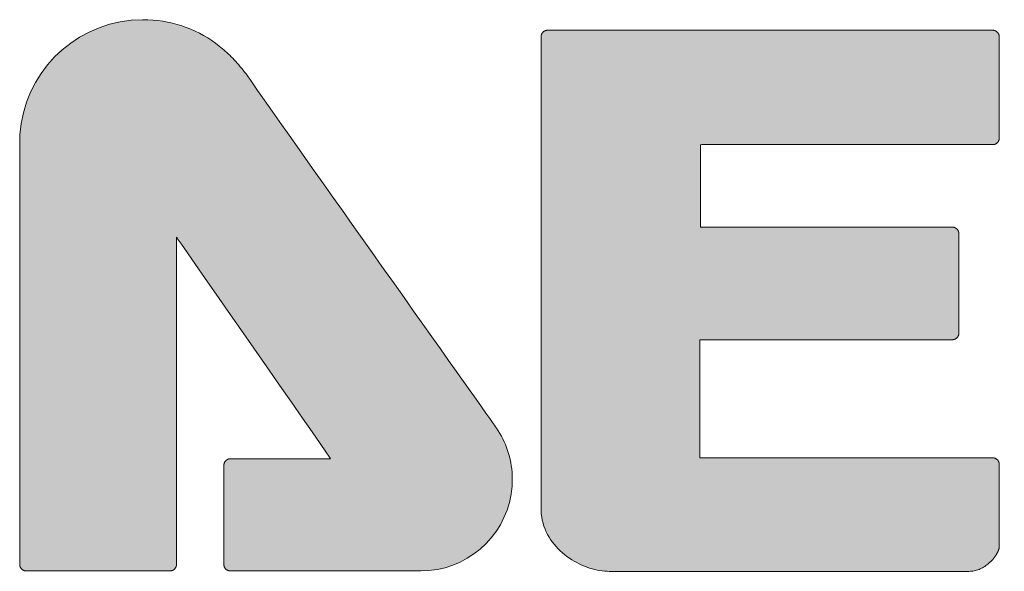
# Model space of a CAD drawing. Header units: millimetres. Extents: x 38 to 345, y 39 to 594.
# Tile 25 of 46: x 63.1 to 67.02, y 482.89 to 485.09. Entities that reach past the tile are written whole.
import ezdxf

# ---------------------------------------------------------------- set-up
doc = ezdxf.new("R2010")
doc.units = ezdxf.units.MM
doc.layers.add('PRINT', color=7, linetype='Continuous')

msp = doc.modelspace()

# ---------------------------------------------------------------- hatches: boundary and pattern name
at = {"layer": 'PRINT', "lineweight": 0}
h = msp.add_hatch(color=256, dxfattribs=at)
edge = h.paths.add_edge_path()
edge.add_spline(control_points=[(70.2881, 484.6027), (70.293, 484.6076), (70.2957, 484.6143), (70.2957, 484.6212), (70.2957, 484.6212), (70.2957, 485.0168), (70.2957, 485.0168), (70.2957, 485.0313), (70.284, 485.0429), (70.2696, 485.0429), (70.2696, 485.0429), (68.4248, 485.045), (68.4248, 485.045), (68.4181, 485.045), (68.4113, 485.0423), (68.4065, 485.0374), (68.4016, 485.0326), (68.3988, 485.0257), (68.3988, 485.019), (68.3988, 485.019), (68.3988, 484.619), (68.3988, 484.619), (68.3988, 484.6123), (68.4016, 484.6055), (68.4065, 484.6006), (68.4113, 484.5957), (68.4181, 484.5929), (68.4248, 484.5929), (68.4248, 484.5929), (69.0467, 484.5929), (69.0467, 484.5929), (69.0467, 484.5929), (69.0469, 482.919), (69.0469, 482.919), (69.0469, 482.912), (69.0496, 482.9054), (69.0545, 482.9006), (69.0594, 482.8956), (69.0662, 482.8929), (69.073, 482.8929), (69.1848, 482.8929), (69.5005, 482.8929), (69.5436, 482.8929), (69.5436, 482.8929), (69.5436, 482.8929), (69.5436, 482.8929), (69.5436, 482.8929), (69.5442, 482.8929), (69.5442, 482.8929), (69.568, 482.8932), (69.5949, 482.9012), (69.6172, 482.9204), (69.638, 482.9382), (69.6553, 482.9686), (69.655, 483.0115), (69.655, 483.0115), (69.655, 484.5821), (69.655, 484.5821), (69.655, 484.5821), (69.655, 484.595), (69.655, 484.595), (69.655, 484.595), (70.2696, 484.5951), (70.2696, 484.5951), (70.2766, 484.5951), (70.2832, 484.5979), (70.2881, 484.6027), (70.2881, 484.6027), (70.2881, 484.6027), (70.2881, 484.6027)], knot_values=[0, 0, 0, 0, 1, 1, 1, 2, 2, 2, 3, 3, 3, 4, 4, 4, 5, 5, 5, 6, 6, 6, 7, 7, 7, 8, 8, 8, 9, 9, 9, 10, 10, 10, 11, 11, 11, 12, 12, 12, 13, 13, 13, 14, 14, 14, 15, 15, 15, 16, 16, 16, 17, 17, 17, 18, 18, 18, 19, 19, 19, 20, 20, 20, 21, 21, 21, 22, 22, 22, 23, 23, 23, 23], degree=3, periodic=0)
edge = h.paths.add_edge_path()
edge.add_spline(control_points=[(67.0045, 483.3143), (67.0045, 483.3212), (67.0017, 483.328), (66.9968, 483.3327), (66.992, 483.3376), (66.9853, 483.3404), (66.9784, 483.3404), (66.9784, 483.3404), (65.8118, 483.3404), (65.8118, 483.3404), (65.8118, 483.3404), (65.8118, 483.8113), (65.8118, 483.8113), (65.8118, 483.8113), (66.8176, 483.8113), (66.8176, 483.8113), (66.8247, 483.8113), (66.8312, 483.8139), (66.836, 483.819), (66.8409, 483.8237), (66.8436, 483.8303), (66.8436, 483.8373), (66.8436, 483.8373), (66.8436, 484.234), (66.8436, 484.234), (66.8436, 484.241), (66.8409, 484.2475), (66.836, 484.2524), (66.8312, 484.2573), (66.8247, 484.2601), (66.8176, 484.2601), (66.8176, 484.2601), (65.8154, 484.2601), (65.8154, 484.2601), (65.8154, 484.2601), (65.8154, 484.5889), (65.8154, 484.5889), (65.8154, 484.5889), (66.9784, 484.5889), (66.9784, 484.5889), (66.9855, 484.5889), (66.992, 484.5916), (66.9968, 484.5966), (67.0017, 484.6014), (67.0045, 484.608), (67.0045, 484.6151), (67.0045, 484.6151), (67.0045, 485.0189), (67.0045, 485.0189), (67.0045, 485.026), (67.0017, 485.0325), (66.9968, 485.0374), (66.992, 485.0423), (66.9855, 485.045), (66.9784, 485.045), (66.9784, 485.045), (65.2058, 485.045), (65.2058, 485.045), (65.199, 485.045), (65.1924, 485.0423), (65.1875, 485.0374), (65.1827, 485.0325), (65.1798, 485.0257), (65.1798, 485.0189), (65.1798, 485.0189), (65.1798, 483.1402), (65.1798, 483.1402), (65.1796, 483.061), (65.2196, 482.9981), (65.2735, 482.9549), (65.3277, 482.9114), (65.3952, 482.8882), (65.45, 482.8879), (65.45, 482.8879), (66.8876, 482.8879), (66.8876, 482.8879), (66.9175, 482.8885), (66.9454, 482.9037), (66.9684, 482.925), (66.9801, 482.9354), (66.9882, 482.9468), (66.994, 482.9569), (66.997, 482.9618), (66.9991, 482.9666), (67.0009, 482.9707), (67.0025, 482.9757), (67.004, 482.9769), (67.0045, 482.9866), (67.0045, 482.9866), (67.0045, 482.9878), (67.0045, 482.9878), (67.0045, 482.9878), (67.0045, 483.3143), (67.0045, 483.3143), (67.0045, 483.3143), (67.0045, 483.3143), (67.0045, 483.3143)], knot_values=[0, 0, 0, 0, 1, 1, 1, 2, 2, 2, 3, 3, 3, 4, 4, 4, 5, 5, 5, 6, 6, 6, 7, 7, 7, 8, 8, 8, 9, 9, 9, 10, 10, 10, 11, 11, 11, 12, 12, 12, 13, 13, 13, 14, 14, 14, 15, 15, 15, 16, 16, 16, 17, 17, 17, 18, 18, 18, 19, 19, 19, 20, 20, 20, 21, 21, 21, 22, 22, 22, 23, 23, 23, 24, 24, 24, 25, 25, 25, 26, 26, 26, 27, 27, 27, 28, 28, 28, 29, 29, 29, 30, 30, 30, 31, 31, 31, 32, 32, 32, 32], degree=3, periodic=0)
edge = h.paths.add_edge_path()
edge.add_spline(control_points=[(68.8573, 483.3095), (68.8573, 483.2274), (68.8573, 483.0412), (68.8574, 483.0045), (68.8574, 483.0045), (68.8573, 483.0036), (68.8573, 483.0036), (68.8573, 483.0036), (68.8574, 483.0035), (68.8574, 483.0035), (68.8563, 482.9812), (68.8462, 482.9551), (68.827, 482.9298), (68.8076, 482.9056), (68.7849, 482.8889), (68.7569, 482.8879), (68.7569, 482.8879), (68.7561, 482.8879), (68.7561, 482.8879), (68.7561, 482.8879), (68.7554, 482.8879), (68.7554, 482.8879), (68.7554, 482.8879), (67.4588, 482.8879), (67.4588, 482.8879), (67.4103, 482.8881), (67.3457, 482.9061), (67.2931, 482.9475), (67.2409, 482.9884), (67.2001, 483.0531), (67.2001, 483.1478), (67.2001, 483.1478), (67.2001, 484.1763), (67.2001, 484.1763), (67.2001, 484.1763), (67.2001, 484.793), (67.2001, 484.793), (67.2001, 484.793), (67.2001, 485.0174), (67.2001, 485.0174), (67.2001, 485.0317), (67.212, 485.0434), (67.2263, 485.0434), (67.2263, 485.0434), (67.787, 485.0434), (67.787, 485.0434), (67.7939, 485.0434), (67.8004, 485.0406), (67.8053, 485.0358), (67.8102, 485.0309), (67.8132, 485.0242), (67.8132, 485.0173), (67.8132, 485.0173), (67.813, 483.3356), (67.813, 483.3356), (67.813, 483.3356), (68.8315, 483.3356), (68.8315, 483.3356), (68.8382, 483.3356), (68.8449, 483.3329), (68.8497, 483.328), (68.8547, 483.323), (68.8573, 483.3165), (68.8573, 483.3095), (68.8573, 483.3095), (68.8573, 483.3095), (68.8573, 483.3095)], knot_values=[0, 0, 0, 0, 1, 1, 1, 2, 2, 2, 3, 3, 3, 4, 4, 4, 5, 5, 5, 6, 6, 6, 7, 7, 7, 8, 8, 8, 9, 9, 9, 10, 10, 10, 11, 11, 11, 12, 12, 12, 13, 13, 13, 14, 14, 14, 15, 15, 15, 16, 16, 16, 17, 17, 17, 18, 18, 18, 19, 19, 19, 20, 20, 20, 21, 21, 21, 22, 22, 22, 22], degree=3, periodic=0)
edge = h.paths.add_edge_path()
edge.add_spline(control_points=[(64.5466, 484.1034), (64.3135, 484.4327), (64.067, 484.7818), (64.0135, 484.8593), (64.0134, 484.8594), (64.0132, 484.8594), (64.0132, 484.8595), (63.9828, 484.9037), (63.9426, 484.9458), (63.9102, 484.9725), (63.8253, 485.0439), (63.7149, 485.0872), (63.595, 485.0872), (63.3239, 485.0872), (63.1041, 484.8675), (63.1041, 484.5964), (63.1041, 484.5964), (63.1041, 484.5963), (63.1041, 484.5963), (63.1041, 484.5963), (63.104, 484.5963), (63.104, 484.5963), (63.104, 484.5963), (63.104, 483.8485), (63.104, 483.8485), (63.104, 483.4591), (63.104, 483.0391), (63.1041, 482.9155), (63.1041, 482.9085), (63.1069, 482.9019), (63.1118, 482.8969), (63.1166, 482.8922), (63.1234, 482.8893), (63.1302, 482.8893), (63.1302, 482.8893), (63.7022, 482.8893), (63.7022, 482.8893), (63.709, 482.8893), (63.7156, 482.8922), (63.7206, 482.8969), (63.7254, 482.9019), (63.7283, 482.9085), (63.7283, 482.9155), (63.7283, 482.9155), (63.7283, 484.2199), (63.7283, 484.2199), (63.7283, 484.2199), (64.3423, 483.3368), (64.3423, 483.3368), (64.3423, 483.3368), (63.9433, 483.3368), (63.9433, 483.3368), (63.9364, 483.3368), (63.9297, 483.334), (63.9247, 483.3291), (63.92, 483.3242), (63.917, 483.3175), (63.917, 483.3107), (63.917, 483.3107), (63.917, 482.9155), (63.917, 482.9155), (63.917, 482.9085), (63.92, 482.902), (63.9247, 482.8969), (63.9299, 482.8921), (63.9364, 482.8893), (63.9433, 482.8893), (63.9433, 482.8893), (64.7007, 482.8893), (64.7007, 482.8893), (64.9023, 482.8893), (65.0655, 483.0527), (65.0655, 483.2543), (65.0655, 483.332), (65.041, 483.4044), (64.9993, 483.4637), (64.9989, 483.4644), (64.7798, 483.7739), (64.5466, 484.1034), (64.5466, 484.1034), (64.5466, 484.1034), (64.5466, 484.1034)], knot_values=[0, 0, 0, 0, 1, 1, 1, 2, 2, 2, 3, 3, 3, 4, 4, 4, 5, 5, 5, 6, 6, 6, 7, 7, 7, 8, 8, 8, 9, 9, 9, 10, 10, 10, 11, 11, 11, 12, 12, 12, 13, 13, 13, 14, 14, 14, 15, 15, 15, 16, 16, 16, 17, 17, 17, 18, 18, 18, 19, 19, 19, 20, 20, 20, 21, 21, 21, 22, 22, 22, 23, 23, 23, 24, 24, 24, 25, 25, 25, 26, 26, 26, 27, 27, 27, 27], degree=3, periodic=0)
edge = h.paths.add_edge_path()
edge.add_spline(control_points=[(71.3604, 485.0857), (71.6313, 485.0857), (71.8511, 484.866), (71.8511, 484.595), (71.8511, 484.595), (71.8511, 482.914), (71.8511, 482.914), (71.8511, 482.9071), (71.8484, 482.9006), (71.8434, 482.8956), (71.8385, 482.8907), (71.8319, 482.8879), (71.8249, 482.8879), (71.8249, 482.8879), (71.2532, 482.8879), (71.2532, 482.8879), (71.2462, 482.8879), (71.2395, 482.8907), (71.2346, 482.8955), (71.2298, 482.9006), (71.227, 482.9072), (71.227, 482.914), (71.227, 482.914), (71.2268, 484.2184), (71.2268, 484.2184), (71.2268, 484.2184), (70.6128, 483.3353), (70.6128, 483.3353), (70.6128, 483.3353), (71.012, 483.3353), (71.012, 483.3353), (71.019, 483.3353), (71.0255, 483.3326), (71.0306, 483.3277), (71.0354, 483.3227), (71.038, 483.3163), (71.038, 483.3093), (71.038, 483.3093), (71.038, 482.914), (71.038, 482.914), (71.038, 482.9071), (71.0354, 482.9006), (71.0306, 482.8956), (71.0255, 482.8907), (71.019, 482.8879), (71.012, 482.8879), (71.012, 482.8879), (70.2545, 482.8879), (70.2545, 482.8879), (70.0531, 482.8879), (69.8899, 483.0513), (69.8899, 483.2529), (69.8899, 483.3308), (69.9142, 483.4031), (69.9559, 483.4624), (69.9564, 483.463), (70.1758, 483.7725), (70.4088, 484.102), (70.6419, 484.4314), (70.8883, 484.7806), (70.9417, 484.8578), (70.9722, 484.9021), (71.0126, 484.9444), (71.0448, 484.9708), (71.1301, 485.0426), (71.2401, 485.0857), (71.3604, 485.0857)], knot_values=[0, 0, 0, 0, 1, 1, 1, 2, 2, 2, 3, 3, 3, 4, 4, 4, 5, 5, 5, 6, 6, 6, 7, 7, 7, 8, 8, 8, 9, 9, 9, 10, 10, 10, 11, 11, 11, 12, 12, 12, 13, 13, 13, 14, 14, 14, 15, 15, 15, 16, 16, 16, 17, 17, 17, 18, 18, 18, 19, 19, 19, 20, 20, 20, 21, 21, 21, 22, 22, 22, 22], degree=3, periodic=0)

# ---------------------------------------------------------------- linework, layer by layer
for points in [[(64.5466, 484.1034), (64.5071, 484.1592), (64.4675, 484.2151), (64.4282, 484.2707), (64.3892, 484.3258), (64.3509, 484.38), (64.3135, 484.4331), (64.2771, 484.4846), (64.242, 484.5343), (64.2084, 484.5818), (64.1766, 484.627), (64.1468, 484.6693), (64.1191, 484.7086), (64.0938, 484.7446), (64.0712, 484.7768), (64.0514, 484.805), (64.0347, 484.8289), (64.0212, 484.8482), (64.0135, 484.8593), (64.0135, 484.8593), (64.0135, 484.8593), (64.0134, 484.8593), (64.0134, 484.8593), (64.0134, 484.8594), (64.0134, 484.8594), (64.0134, 484.8594), (64.0133, 484.8594), (64.0133, 484.8594), (64.0133, 484.8594), (64.0133, 484.8594), (64.0133, 484.8594), (64.0133, 484.8594), (64.0133, 484.8594), (64.0133, 484.8595), (64.0133, 484.8595), (64.0132, 484.8595), (64.0106, 484.8634), (64.0052, 484.8708), (63.9997, 484.8782), (63.9941, 484.8854), (63.9884, 484.8926), (63.9825, 484.8997), (63.9766, 484.9067), (63.9706, 484.9136), (63.9646, 484.9203), (63.9585, 484.9268), (63.9524, 484.9331), (63.9464, 484.9393), (63.9404, 484.9453), (63.9344, 484.951), (63.9285, 484.9565), (63.9227, 484.9618), (63.917, 484.9668), (63.9114, 484.9715), (63.8989, 484.9817), (63.8839, 484.9931), (63.8685, 485.0039), (63.8526, 485.0142), (63.8364, 485.0238), (63.8197, 485.0328), (63.8026, 485.0412), (63.7852, 485.0489), (63.7674, 485.056), (63.7493, 485.0624), (63.7308, 485.0681), (63.7121, 485.0731), (63.6931, 485.0774), (63.6738, 485.0809), (63.6542, 485.0837), (63.6345, 485.0856), (63.6145, 485.0868), (63.5933, 485.0872), (63.548, 485.085), (63.5039, 485.0788), (63.4611, 485.0687), (63.4199, 485.0551), (63.3803, 485.0379), (63.3427, 485.0175), (63.3071, 484.994), (63.2738, 484.9676), (63.2429, 484.9384), (63.2147, 484.9067), (63.1892, 484.8726), (63.1667, 484.8364), (63.1473, 484.7981), (63.1313, 484.758), (63.1189, 484.7162), (63.1101, 484.673), (63.1052, 484.6284), (63.1041, 484.5964), (63.1041, 484.5964), (63.1041, 484.5964), (63.1041, 484.5964), (63.1041, 484.5964), (63.1041, 484.5964), (63.1041, 484.5964), (63.1041, 484.5964), (63.1041, 484.5964), (63.1041, 484.5964), (63.1041, 484.5964), (63.1041, 484.5964), (63.1041, 484.5963), (63.1041, 484.5963), (63.1041, 484.5963), (63.1041, 484.5963), (63.1041, 484.5963), (63.1041, 484.5963), (63.1041, 484.5963), (63.1041, 484.5963), (63.1041, 484.5963), (63.1041, 484.5963), (63.1041, 484.5963), (63.1041, 484.5963), (63.1041, 484.5963), (63.1041, 484.5963), (63.1041, 484.5963), (63.1041, 484.5963), (63.1041, 484.5963), (63.1041, 484.5963), (63.1041, 484.5963), (63.104, 484.5963), (63.104, 484.5963), (63.104, 484.5963), (63.104, 484.5963), (63.104, 484.5963), (63.104, 484.5917), (63.104, 484.5744), (63.104, 484.5458), (63.104, 484.5075), (63.104, 484.461), (63.104, 484.408), (63.104, 484.3501), (63.104, 484.2889), (63.104, 484.2259), (63.104, 484.1629), (63.104, 484.1015), (63.104, 484.0431), (63.104, 483.9895), (63.104, 483.9422), (63.104, 483.9029), (63.104, 483.8731), (63.104, 483.8544), (63.104, 483.8437), (63.104, 483.7775), (63.104, 483.7112), (63.104, 483.645), (63.104, 483.5794), (63.104, 483.5145), (63.104, 483.4509), (63.104, 483.3888), (63.104, 483.3286), (63.104, 483.2707), (63.1041, 483.2154), (63.1041, 483.163), (63.1041, 483.114), (63.1041, 483.0686), (63.1041, 483.0272), (63.1041, 482.9902), (63.1041, 482.9579), (63.1041, 482.9306), (63.1041, 482.9151), (63.1042, 482.9139), (63.1043, 482.9127), (63.1044, 482.9116), (63.1046, 482.9104), (63.1049, 482.9093), (63.1052, 482.9082), (63.1055, 482.9071), (63.1059, 482.906), (63.1064, 482.9049), (63.1068, 482.9039), (63.1074, 482.9029), (63.108, 482.9019), (63.1086, 482.9009), (63.1092, 482.8999), (63.11, 482.899), (63.1107, 482.8981), (63.1115, 482.8973), (63.1123, 482.8965), (63.1132, 482.8957), (63.114, 482.895), (63.1149, 482.8943), (63.1159, 482.8937), (63.1169, 482.893), (63.1179, 482.8925), (63.1189, 482.892), (63.1199, 482.8915), (63.121, 482.891), (63.1221, 482.8907), (63.1232, 482.8903), (63.1243, 482.89), (63.1254, 482.8898), (63.1266, 482.8896), (63.1277, 482.8894), (63.1289, 482.8893), (63.13, 482.8893), (63.134, 482.8893), (63.1476, 482.8893), (63.1698, 482.8893), (63.1994, 482.8893), (63.2351, 482.8893), (63.2758, 482.8893), (63.3202, 482.8893), (63.3671, 482.8893), (63.4153, 482.8893), (63.4634, 482.8893), (63.5104, 482.8893), (63.5549, 482.8893), (63.5958, 482.8893), (63.6318, 482.8893), (63.6616, 482.8893), (63.6841, 482.8893), (63.698, 482.8893), (63.7023, 482.8893), (63.7035, 482.8893), (63.7046, 482.8894), (63.7057, 482.8896), (63.7069, 482.8898), (63.708, 482.89), (63.7091, 482.8903), (63.7102, 482.8906), (63.7113, 482.891), (63.7124, 482.8915), (63.7134, 482.8919), (63.7144, 482.8925), (63.7154, 482.893), (63.7164, 482.8936), (63.7174, 482.8943), (63.7183, 482.895), (63.7192, 482.8957), (63.7201, 482.8964), (63.7209, 482.8972), (63.7217, 482.8981), (63.7224, 482.899), (63.7231, 482.8999), (63.7238, 482.9009), (63.7244, 482.9018), (63.725, 482.9028), (63.7255, 482.9039), (63.726, 482.9049), (63.7265, 482.906), (63.7269, 482.9071), (63.7272, 482.9082), (63.7275, 482.9093), (63.7278, 482.9104), (63.728, 482.9115), (63.7282, 482.9127), (63.7283, 482.9139), (63.7283, 482.915), (63.7283, 482.9203), (63.7283, 482.9465), (63.7283, 482.993), (63.7283, 483.0569), (63.7283, 483.1356), (63.7283, 483.2262), (63.7283, 483.3258), (63.7283, 483.4317), (63.7283, 483.5411), (63.7283, 483.6512), (63.7283, 483.7592), (63.7283, 483.8622), (63.7283, 483.9575), (63.7283, 484.0422), (63.7283, 484.1136), (63.7283, 484.1689), (63.7283, 484.2052), (63.7283, 484.2198), (63.7328, 484.2135), (63.7477, 484.192), (63.7718, 484.1573), (63.8039, 484.1112), (63.8425, 484.0557), (63.8864, 483.9926), (63.9341, 483.9239), (63.9846, 483.8514), (64.0363, 483.777), (64.0879, 483.7027), (64.1383, 483.6303), (64.1859, 483.5617), (64.2296, 483.4989), (64.268, 483.4436), (64.2998, 483.398), (64.3236, 483.3637), (64.3382, 483.3427), (64.3422, 483.3368), (64.3375, 483.3368), (64.3262, 483.3368), (64.3091, 483.3368), (64.287, 483.3368), (64.261, 483.3368), (64.2317, 483.3368), (64.2002, 483.3368), (64.1671, 483.3368), (64.1334, 483.3368), (64.1, 483.3368), (64.0676, 483.3368), (64.0372, 483.3368), (64.0097, 483.3368), (63.9858, 483.3368), (63.9664, 483.3368), (63.9524, 483.3368), (63.9446, 483.3368), (63.9428, 483.3368), (63.9417, 483.3368), (63.9405, 483.3367), (63.9394, 483.3365), (63.9382, 483.3363), (63.9371, 483.3361), (63.936, 483.3358), (63.9349, 483.3354), (63.9338, 483.335), (63.9327, 483.3346), (63.9317, 483.3341), (63.9306, 483.3335), (63.9296, 483.3329), (63.9287, 483.3323), (63.9277, 483.3317), (63.9268, 483.3309), (63.9259, 483.3302), (63.925, 483.3294), (63.9242, 483.3286), (63.9235, 483.3277), (63.9227, 483.3268), (63.9221, 483.3259), (63.9214, 483.3249), (63.9208, 483.3239), (63.9202, 483.3229), (63.9197, 483.3219), (63.9192, 483.3208), (63.9188, 483.3198), (63.9184, 483.3187), (63.918, 483.3176), (63.9177, 483.3165), (63.9175, 483.3154), (63.9173, 483.3142), (63.9171, 483.3131), (63.917, 483.312), (63.917, 483.3108), (63.917, 483.3076), (63.917, 483.2978), (63.917, 483.282), (63.917, 483.2612), (63.917, 483.2362), (63.917, 483.2079), (63.917, 483.177), (63.917, 483.1445), (63.917, 483.1112), (63.917, 483.078), (63.917, 483.0456), (63.917, 483.015), (63.917, 482.987), (63.917, 482.9624), (63.917, 482.9422), (63.917, 482.927), (63.917, 482.9179), (63.917, 482.9153), (63.9171, 482.9141), (63.9171, 482.9129), (63.9173, 482.9118), (63.9175, 482.9106), (63.9178, 482.9095), (63.9181, 482.9084), (63.9184, 482.9073), (63.9188, 482.9062), (63.9193, 482.9051), (63.9198, 482.9041), (63.9203, 482.9031), (63.9209, 482.9021), (63.9215, 482.9011), (63.9221, 482.9001), (63.9228, 482.8992), (63.9235, 482.8983), (63.9243, 482.8974), (63.9251, 482.8966), (63.926, 482.8958), (63.9269, 482.8951), (63.9279, 482.8944), (63.9289, 482.8937), (63.9298, 482.8931), (63.9308, 482.8925), (63.9319, 482.892), (63.9329, 482.8915), (63.934, 482.8911), (63.9351, 482.8907), (63.9361, 482.8903), (63.9373, 482.89), (63.9384, 482.8898), (63.9395, 482.8896), (63.9406, 482.8894), (63.9418, 482.8893), (63.9429, 482.8893), (63.9468, 482.8893), (63.9629, 482.8893), (63.9907, 482.8893), (64.0285, 482.8893), (64.0748, 482.8893), (64.1278, 482.8893), (64.186, 482.8893), (64.2477, 482.8893), (64.3113, 482.8893), (64.3752, 482.8893), (64.4377, 482.8893), (64.4973, 482.8893), (64.5522, 482.8893), (64.6009, 482.8893), (64.6417, 482.8893), (64.673, 482.8893), (64.6932, 482.8893), (64.7007, 482.8893), (64.7332, 482.8907), (64.766, 482.8951), (64.7979, 482.9024), (64.8287, 482.9124), (64.8581, 482.9249), (64.8862, 482.9399), (64.9128, 482.9572), (64.9377, 482.9767), (64.9608, 482.9983), (64.9819, 483.0217), (65.001, 483.0469), (65.0179, 483.0738), (65.0324, 483.1022), (65.0445, 483.1319), (65.054, 483.1629), (65.0607, 483.195), (65.0646, 483.228), (65.0655, 483.2572), (65.0652, 483.2703), (65.0644, 483.2832), (65.0631, 483.2961), (65.0614, 483.3088), (65.0593, 483.3214), (65.0568, 483.3338), (65.0538, 483.3461), (65.0504, 483.3582), (65.0467, 483.3701), (65.0425, 483.3819), (65.0379, 483.3934), (65.033, 483.4048), (65.0277, 483.416), (65.022, 483.4269), (65.016, 483.4377), (65.0097, 483.4482), (65.0029, 483.4584), (64.9988, 483.4644), (64.9948, 483.4701), (64.9869, 483.4813), (64.9754, 483.4976), (64.9604, 483.5187), (64.9423, 483.5443), (64.9213, 483.574), (64.8975, 483.6077), (64.8711, 483.6449), (64.8425, 483.6853), (64.8118, 483.7287), (64.7792, 483.7748), (64.7449, 483.8231), (64.7093, 483.8735), (64.6724, 483.9256), (64.6346, 483.9791), (64.5959, 484.0336), (64.5568, 484.0889), (64.5466, 484.1034), (64.5466, 484.1034), (64.5466, 484.1034), (64.5466, 484.1034), (64.5466, 484.1034), (64.5466, 484.1034), (64.5466, 484.1034), (64.5466, 484.1034), (64.5466, 484.1034), (64.5466, 484.1034), (64.5466, 484.1034), (64.5466, 484.1034), (64.5466, 484.1034), (64.5466, 484.1034), (64.5466, 484.1034), (64.5466, 484.1034), (64.5466, 484.1034)], [(67.0045, 483.3143), (67.0045, 483.3154), (67.0044, 483.3166), (67.0043, 483.3178), (67.0041, 483.3189), (67.0039, 483.32), (67.0036, 483.3212), (67.0032, 483.3223), (67.0029, 483.3233), (67.0024, 483.3244), (67.002, 483.3255), (67.0014, 483.3265), (67.0009, 483.3275), (67.0003, 483.3285), (66.9996, 483.3294), (66.9989, 483.3303), (66.9982, 483.3312), (66.9974, 483.332), (66.9966, 483.3329), (66.9958, 483.3337), (66.9949, 483.3344), (66.994, 483.3351), (66.9931, 483.3358), (66.9921, 483.3365), (66.9911, 483.337), (66.9901, 483.3376), (66.9891, 483.3381), (66.988, 483.3385), (66.9869, 483.3389), (66.9858, 483.3393), (66.9847, 483.3396), (66.9836, 483.3399), (66.9825, 483.3401), (66.9813, 483.3402), (66.9802, 483.3403), (66.979, 483.3404), (66.9763, 483.3404), (66.9567, 483.3404), (66.9186, 483.3404), (66.8644, 483.3404), (66.7967, 483.3404), (66.7178, 483.3404), (66.6304, 483.3404), (66.5368, 483.3404), (66.4396, 483.3404), (66.3413, 483.3404), (66.2444, 483.3404), (66.1513, 483.3404), (66.0645, 483.3404), (65.9866, 483.3404), (65.92, 483.3404), (65.8672, 483.3404), (65.8308, 483.3404), (65.8131, 483.3404), (65.8118, 483.3423), (65.8118, 483.3519), (65.8118, 483.3688), (65.8118, 483.3919), (65.8118, 483.4204), (65.8118, 483.453), (65.8118, 483.4889), (65.8118, 483.5271), (65.8118, 483.5665), (65.8118, 483.6062), (65.8118, 483.645), (65.8118, 483.6821), (65.8118, 483.7165), (65.8118, 483.747), (65.8118, 483.7727), (65.8118, 483.7927), (65.8118, 483.8058), (65.8118, 483.8112), (65.8188, 483.8113), (65.843, 483.8113), (65.8822, 483.8113), (65.9343, 483.8113), (65.9971, 483.8113), (66.0686, 483.8113), (66.1466, 483.8113), (66.2289, 483.8113), (66.3134, 483.8113), (66.3979, 483.8113), (66.4803, 483.8113), (66.5584, 483.8113), (66.6301, 483.8113), (66.6933, 483.8113), (66.7458, 483.8113), (66.7854, 483.8113), (66.81, 483.8113), (66.8177, 483.8113), (66.8189, 483.8113), (66.8201, 483.8114), (66.8213, 483.8115), (66.8224, 483.8117), (66.8235, 483.8119), (66.8246, 483.8122), (66.8257, 483.8125), (66.8268, 483.8129), (66.8279, 483.8133), (66.8289, 483.8138), (66.8299, 483.8143), (66.8309, 483.8149), (66.8319, 483.8155), (66.8328, 483.8161), (66.8337, 483.8169), (66.8346, 483.8176), (66.8355, 483.8184), (66.8363, 483.8192), (66.8371, 483.8201), (66.8378, 483.8209), (66.8385, 483.8218), (66.8392, 483.8227), (66.8398, 483.8237), (66.8404, 483.8247), (66.8409, 483.8257), (66.8414, 483.8267), (66.8418, 483.8277), (66.8422, 483.8288), (66.8426, 483.8299), (66.8429, 483.831), (66.8431, 483.8321), (66.8433, 483.8333), (66.8435, 483.8344), (66.8436, 483.8356), (66.8436, 483.8367), (66.8436, 483.8383), (66.8436, 483.8456), (66.8436, 483.8591), (66.8436, 483.878), (66.8436, 483.9014), (66.8436, 483.9286), (66.8436, 483.9585), (66.8436, 483.9905), (66.8436, 484.0236), (66.8436, 484.0571), (66.8436, 484.0899), (66.8436, 484.1214), (66.8436, 484.1507), (66.8436, 484.1769), (66.8436, 484.1991), (66.8436, 484.2166), (66.8436, 484.2284), (66.8436, 484.2338), (66.8436, 484.2349), (66.8435, 484.2361), (66.8434, 484.2372), (66.8433, 484.2384), (66.843, 484.2395), (66.8428, 484.2406), (66.8425, 484.2417), (66.8421, 484.2428), (66.8417, 484.2439), (66.8412, 484.2449), (66.8408, 484.2459), (66.8402, 484.2469), (66.8396, 484.2479), (66.839, 484.2488), (66.8383, 484.2498), (66.8376, 484.2506), (66.8369, 484.2515), (66.8361, 484.2523), (66.8352, 484.2531), (66.8344, 484.2539), (66.8335, 484.2546), (66.8326, 484.2553), (66.8316, 484.256), (66.8307, 484.2566), (66.8297, 484.2571), (66.8286, 484.2576), (66.8276, 484.2581), (66.8265, 484.2585), (66.8254, 484.2589), (66.8243, 484.2592), (66.8232, 484.2595), (66.8221, 484.2597), (66.8209, 484.2598), (66.8198, 484.26), (66.8186, 484.26), (66.8173, 484.2601), (66.8048, 484.2601), (66.7759, 484.2601), (66.7326, 484.2601), (66.6771, 484.2601), (66.6115, 484.2601), (66.538, 484.2601), (66.4588, 484.2601), (66.3759, 484.2601), (66.2914, 484.2601), (66.2077, 484.2601), (66.1267, 484.2601), (66.0506, 484.2601), (65.9816, 484.2601), (65.9217, 484.2601), (65.8732, 484.2601), (65.8382, 484.2601), (65.8187, 484.2601), (65.8154, 484.2606), (65.8154, 484.2659), (65.8154, 484.2765), (65.8154, 484.2916), (65.8154, 484.3106), (65.8154, 484.3328), (65.8154, 484.3574), (65.8154, 484.3837), (65.8154, 484.4111), (65.8154, 484.4388), (65.8154, 484.4661), (65.8154, 484.4924), (65.8154, 484.5169), (65.8154, 484.539), (65.8154, 484.5579), (65.8154, 484.5729), (65.8154, 484.5833), (65.8154, 484.5885), (65.8197, 484.5889), (65.8428, 484.5889), (65.884, 484.5889), (65.9407, 484.5889), (66.0106, 484.5889), (66.091, 484.5889), (66.1795, 484.5889), (66.2736, 484.5889), (66.3709, 484.5889), (66.4688, 484.5889), (66.5649, 484.5889), (66.6567, 484.5889), (66.7417, 484.5889), (66.8175, 484.5889), (66.8815, 484.5889), (66.9312, 484.5889), (66.9643, 484.5889), (66.9781, 484.5889), (66.9794, 484.5889), (66.9806, 484.589), (66.9817, 484.5891), (66.9829, 484.5893), (66.984, 484.5895), (66.9851, 484.5898), (66.9862, 484.5901), (66.9873, 484.5905), (66.9884, 484.5909), (66.9894, 484.5913), (66.9904, 484.5918), (66.9914, 484.5924), (66.9924, 484.593), (66.9934, 484.5936), (66.9943, 484.5943), (66.9952, 484.5951), (66.996, 484.5958), (66.9968, 484.5967), (66.9976, 484.5975), (66.9984, 484.5984), (66.9991, 484.5993), (66.9998, 484.6002), (67.0004, 484.6011), (67.001, 484.6021), (67.0016, 484.6031), (67.0021, 484.6041), (67.0026, 484.6052), (67.003, 484.6062), (67.0033, 484.6073), (67.0037, 484.6084), (67.0039, 484.6096), (67.0042, 484.6107), (67.0043, 484.6119), (67.0044, 484.613), (67.0045, 484.6142), (67.0045, 484.6154), (67.0045, 484.621), (67.0045, 484.6333), (67.0045, 484.6512), (67.0045, 484.674), (67.0045, 484.7008), (67.0045, 484.7306), (67.0045, 484.7627), (67.0045, 484.7962), (67.0045, 484.8303), (67.0045, 484.864), (67.0045, 484.8964), (67.0045, 484.9269), (67.0045, 484.9544), (67.0045, 484.9781), (67.0045, 484.9972), (67.0045, 485.0107), (67.0045, 485.0179), (67.0045, 485.0195), (67.0045, 485.0207), (67.0044, 485.0218), (67.0042, 485.023), (67.004, 485.0241), (67.0037, 485.0253), (67.0034, 485.0264), (67.0031, 485.0275), (67.0027, 485.0285), (67.0022, 485.0296), (67.0017, 485.0306), (67.0012, 485.0316), (67.0006, 485.0326), (67, 485.0336), (66.9993, 485.0345), (66.9986, 485.0354), (66.9978, 485.0363), (66.997, 485.0372), (66.9962, 485.038), (66.9953, 485.0388), (66.9945, 485.0395), (66.9936, 485.0402), (66.9926, 485.0408), (66.9917, 485.0414), (66.9907, 485.042), (66.9897, 485.0425), (66.9886, 485.043), (66.9876, 485.0434), (66.9865, 485.0437), (66.9854, 485.0441), (66.9843, 485.0443), (66.9831, 485.0446), (66.982, 485.0448), (66.9808, 485.0449), (66.9796, 485.045), (66.9785, 485.045), (66.9641, 485.045), (66.9198, 485.045), (66.8492, 485.045), (66.7561, 485.045), (66.6443, 485.045), (66.5175, 485.045), (66.3795, 485.045), (66.2341, 485.045), (66.0851, 485.045), (65.9363, 485.045), (65.7915, 485.045), (65.6544, 485.045), (65.5288, 485.045), (65.4185, 485.045), (65.3274, 485.045), (65.2591, 485.045), (65.2174, 485.045), (65.2057, 485.045), (65.2045, 485.045), (65.2034, 485.0449), (65.2022, 485.0447), (65.2011, 485.0446), (65.2, 485.0443), (65.1989, 485.044), (65.1978, 485.0437), (65.1967, 485.0433), (65.1956, 485.0429), (65.1946, 485.0424), (65.1936, 485.0419), (65.1926, 485.0414), (65.1916, 485.0408), (65.1907, 485.0401), (65.1898, 485.0394), (65.1889, 485.0387), (65.1881, 485.0379), (65.1872, 485.0371), (65.1865, 485.0362), (65.1857, 485.0353), (65.185, 485.0344), (65.1843, 485.0335), (65.1837, 485.0325), (65.1831, 485.0315), (65.1826, 485.0305), (65.1821, 485.0294), (65.1817, 485.0284), (65.1813, 485.0273), (65.1809, 485.0262), (65.1806, 485.0251), (65.1803, 485.0239), (65.1801, 485.0228), (65.18, 485.0217), (65.1799, 485.0205), (65.1798, 485.0194), (65.1798, 485.0127), (65.1798, 484.9763), (65.1798, 484.9106), (65.1798, 484.8197), (65.1798, 484.7075), (65.1798, 484.5781), (65.1798, 484.4355), (65.1798, 484.2836), (65.1798, 484.1266), (65.1798, 483.9683), (65.1798, 483.8129), (65.1798, 483.6643), (65.1798, 483.5266), (65.1798, 483.4037), (65.1798, 483.2997), (65.1798, 483.2185), (65.1798, 483.1642), (65.1798, 483.1408), (65.18, 483.1294), (65.181, 483.1165), (65.1826, 483.1039), (65.185, 483.0916), (65.188, 483.0796), (65.1916, 483.0679), (65.1958, 483.0566), (65.2006, 483.0456), (65.2059, 483.0349), (65.2118, 483.0246), (65.2181, 483.0146), (65.2249, 483.005), (65.2322, 482.9957), (65.2398, 482.9867), (65.2478, 482.9782), (65.2562, 482.97), (65.2649, 482.9621), (65.2738, 482.9547), (65.2831, 482.9475), (65.2926, 482.9408), (65.3023, 482.9344), (65.3121, 482.9285), (65.3221, 482.9229), (65.3322, 482.9177), (65.3424, 482.913), (65.3527, 482.9086), (65.363, 482.9047), (65.3733, 482.9011), (65.3835, 482.898), (65.3937, 482.8953), (65.4039, 482.893), (65.4139, 482.8912), (65.4237, 482.8897), (65.4335, 482.8887), (65.443, 482.8881), (65.4508, 482.8879), (65.4703, 482.8879), (65.5132, 482.8879), (65.5765, 482.8879), (65.6571, 482.8879), (65.7519, 482.8879), (65.858, 482.8879), (65.9721, 482.8879), (66.0912, 482.8879), (66.2123, 482.8879), (66.3323, 482.8879), (66.4482, 482.8879), (66.5568, 482.8879), (66.6551, 482.8879), (66.74, 482.8879), (66.8085, 482.8879), (66.8574, 482.8879), (66.8838, 482.8879), (66.8899, 482.888), (66.895, 482.8884), (66.8999, 482.889), (66.9048, 482.8898), (66.9097, 482.891), (66.9145, 482.8923), (66.9193, 482.8939), (66.924, 482.8957), (66.9287, 482.8977), (66.9332, 482.9), (66.9378, 482.9024), (66.9422, 482.905), (66.9466, 482.9077), (66.9509, 482.9107), (66.9551, 482.9138), (66.9592, 482.917), (66.9633, 482.9204), (66.9672, 482.9239), (66.9698, 482.9262), (66.9717, 482.928), (66.9735, 482.9298), (66.9753, 482.9316), (66.9769, 482.9334), (66.9786, 482.9352), (66.9802, 482.937), (66.9817, 482.9389), (66.9831, 482.9407), (66.9845, 482.9425), (66.9859, 482.9444), (66.9872, 482.9462), (66.9884, 482.948), (66.9896, 482.9498), (66.9908, 482.9516), (66.9919, 482.9533), (66.9929, 482.9551), (66.9939, 482.9568), (66.9945, 482.9577), (66.995, 482.9585), (66.9954, 482.9593), (66.9959, 482.9601), (66.9963, 482.9609), (66.9967, 482.9617), (66.9971, 482.9625), (66.9975, 482.9633), (66.9979, 482.9641), (66.9983, 482.9649), (66.9986, 482.9657), (66.999, 482.9664), (66.9993, 482.9672), (66.9997, 482.9679), (67, 482.9687), (67.0003, 482.9694), (67.0006, 482.9701), (67.0009, 482.9708), (67.0012, 482.9716), (67.0015, 482.9724), (67.0017, 482.9731), (67.002, 482.9737), (67.0022, 482.9744), (67.0025, 482.975), (67.0027, 482.9757), (67.0029, 482.9763), (67.0032, 482.9771), (67.0034, 482.9778), (67.0036, 482.9786), (67.0037, 482.9795), (67.0039, 482.9805), (67.0041, 482.9816), (67.0042, 482.9828), (67.0043, 482.9841), (67.0045, 482.9856), (67.0045, 482.9866), (67.0045, 482.9866), (67.0045, 482.9867), (67.0045, 482.9867), (67.0045, 482.9868), (67.0045, 482.9869), (67.0045, 482.9869), (67.0045, 482.987), (67.0045, 482.9871), (67.0045, 482.9872), (67.0045, 482.9873), (67.0045, 482.9874), (67.0045, 482.9875), (67.0045, 482.9876), (67.0045, 482.9876), (67.0045, 482.9877), (67.0045, 482.9877), (67.0045, 482.9878), (67.0045, 482.9887), (67.0045, 482.9949), (67.0045, 483.0062), (67.0045, 483.0218), (67.0045, 483.0412), (67.0045, 483.0636), (67.0045, 483.0884), (67.0045, 483.1147), (67.0045, 483.142), (67.0045, 483.1695), (67.0045, 483.1965), (67.0045, 483.2224), (67.0045, 483.2464), (67.0045, 483.2678), (67.0045, 483.286), (67.0045, 483.3003), (67.0045, 483.3099), (67.0045, 483.3141), (67.0045, 483.3143), (67.0045, 483.3143), (67.0045, 483.3143), (67.0045, 483.3143), (67.0045, 483.3143), (67.0045, 483.3143), (67.0045, 483.3143), (67.0045, 483.3143), (67.0045, 483.3143), (67.0045, 483.3143), (67.0045, 483.3143), (67.0045, 483.3143), (67.0045, 483.3143), (67.0045, 483.3143), (67.0045, 483.3143), (67.0045, 483.3143), (67.0045, 483.3143)]]:
    msp.add_lwpolyline(points, close=True, dxfattribs=at)

doc.saveas('drawing.dxf')
